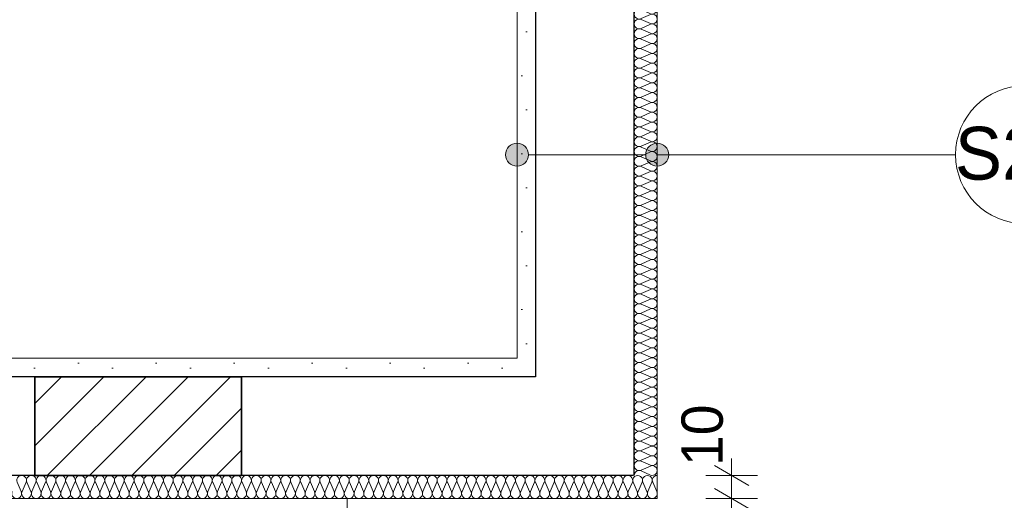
# Model space of a CAD drawing. Extents: x -21260 to 35740, y -2672 to 187028.
# Tile 28 of 120: x 29249 to 33535, y 11428 to 13520. Entities that reach past the tile are written whole.
import ezdxf

# ---------------------------------------------------------------- set-up
doc = ezdxf.new("R2010")
doc.units = 0
doc.header["$MEASUREMENT"] = 0
doc.layers.add('arch izolacje_Nr_Pióra__3', color=7, linetype='Continuous', lineweight=13, true_color=0xff6600)
doc.layers.add('Arch ocieplenie_Nr_Pióra__22', color=7, linetype='Continuous', lineweight=9, true_color=0x7f7f7f)
for name, color, linetype in [('Arch ocieplenie', 7, 'Continuous'), ('Arch opisy', 7, 'Continuous'), ('Arch wymiary', 7, 'Continuous'), ('Arch zmurowania', 7, 'Continuous')]:
    doc.layers.add(name, color=color, linetype=linetype)
for name, color, linetype, lineweight in [('Arch ocieplenie_Nr_Pióra__21', 7, 'Continuous', 13), ('Arch opisy_Nr_Pióra__1', 7, 'Continuous', 25), ('Arch opisy_Nr_Pióra__21', 7, 'Continuous', 13), ('Arch wymiary_Nr_Pióra__5', 7, 'Continuous', 13), ('Arch zmurowania_Nr_Pióra__21', 7, 'Continuous', 13), ('Arch zmurowania_Nr_Pióra__27', 7, 'Continuous', 35), ('INWENT.ŚCIANY_Nr_Pióra__1', 7, 'Continuous', 25), ('INWENT.ŚCIANY_Nr_Pióra__21', 7, 'Continuous', 13)]:
    doc.layers.add(name, color=color, linetype=linetype, lineweight=lineweight)
doc.styles.add('GENERATED_STYLE_1', font='txt')
doc.styles.add('GENERATED_STYLE_4', font='txt')
doc.dimstyles.new('GENERATED_STYLE__2', dxfattribs={"dimtxt": 179.999995, "dimasz": 114, "dimexe": 0.18, "dimexo": 0, "dimgap": 0.09, "dimtad": 1, "dimdec": 0, "dimlfac": 0.1, "dimzin": 0, "dimdsep": 46, "dimtxsty": 'GENERATED_STYLE_1', "dimblk": 'ARROWHEAD_2', "dimblk1": 'ARROWHEAD_2', "dimblk2": 'ARROWHEAD_2', "dimcen": 0.09, "dimclrd": 7, "dimclre": 7, "dimclrt": 7, "dimazin": 0, "dimtfac": 1, "dimtdec": 4, "dimtmove": 2, "dimatfit": 3, "dimfxl": 0, "dimtolj": 1, "dimtzin": 0, "dimarcsym": 0})
doc.dimstyles.new('GENERATED_STYLE__4', dxfattribs={"dimtxt": 179.999995, "dimasz": 114, "dimexe": 0.18, "dimexo": 0, "dimgap": 0.09, "dimtad": 1, "dimtih": 1, "dimtoh": 1, "dimdec": 0, "dimlfac": 0.1, "dimzin": 0, "dimdsep": 46, "dimtxsty": 'GENERATED_STYLE_1', "dimblk": 'ARROWHEAD_2', "dimblk1": 'ARROWHEAD_2', "dimblk2": 'ARROWHEAD_2', "dimcen": 0.09, "dimclrd": 7, "dimclre": 7, "dimclrt": 7, "dimazin": 0, "dimtfac": 1, "dimtdec": 4, "dimtmove": 2, "dimatfit": 3, "dimfxl": 0, "dimtolj": 1, "dimtzin": 0, "dimarcsym": 0})
pattern_1 = [(0, (0, 0), (0, 623.538), [60, -300]), (0, (180, 311.8), (0, 623.538), [60, -300]), (60, (0, 0), (-540, 311.769), [60, -300]), (60, (360, 0), (-540, 311.769), [60, -300]), (120, (60, 0), (540, 311.769), [60, -300]), (120, (420, 0), (540, 311.769), [60, -300]), (0, (0, 60), (0, 120), [0, -120, 0, -180]), (45, (60, 60), (-84.8528, 84.8528), [0, -90, 0, -150])]

# ---------------------------------------------------------------- blocks, each defined once
blk = doc.blocks.new('Izolacja cieplna 14_119', base_point=(32024.1, 11535.9))
at = {"layer": 'Arch ocieplenie_Nr_Pióra__22', "linetype": 'Continuous'}
for p, q in [((29255.4, 11465.7), (29237.7, 11506.1)), ((29276.7, 11506.1), (29259, 11465.7)), ((29298, 11465.7), (29280.3, 11506.1)), ((29319.3, 11506.1), (29301.6, 11465.7)), ((29340.5, 11465.7), (29322.8, 11506.1)), ((29361.8, 11506.1), (29344.1, 11465.7)), ((29383.1, 11465.7), (29365.4, 11506.1)), ((29404.4, 11506.1), (29386.7, 11465.7)), ((29425.7, 11465.7), (29408, 11506.1)), ((29447, 11506.1), (29429.3, 11465.7)), ((29468.2, 11465.7), (29450.5, 11506.1)), ((29489.5, 11506.1), (29471.8, 11465.7)), ((29510.8, 11465.7), (29493.1, 11506.1)), ((29532.1, 11506.1), (29514.4, 11465.7)), ((29553.4, 11465.7), (29535.7, 11506.1)), ((29574.7, 11506.1), (29557, 11465.7)), ((29595.9, 11465.7), (29578.2, 11506.1)), ((29617.2, 11506.1), (29599.5, 11465.7)), ((29638.5, 11465.7), (29620.8, 11506.1)), ((29659.8, 11506.1), (29642.1, 11465.7)), ((29681.1, 11465.7), (29663.4, 11506.1)), ((29702.4, 11506.1), (29684.7, 11465.7)), ((29723.6, 11465.7), (29705.9, 11506.1)), ((29744.9, 11506.1), (29727.2, 11465.7)), ((29766.2, 11465.7), (29748.5, 11506.1)), ((29787.5, 11506.1), (29769.8, 11465.7)), ((29808.8, 11465.7), (29791.1, 11506.1)), ((29830.1, 11506.1), (29812.4, 11465.7)), ((29851.4, 11465.7), (29833.6, 11506.1)), ((29872.6, 11506.1), (29854.9, 11465.7)), ((29893.9, 11465.7), (29876.2, 11506.1)), ((29915.2, 11506.1), (29897.5, 11465.7)), ((29936.5, 11465.7), (29918.8, 11506.1)), ((29957.8, 11506.1), (29940.1, 11465.7)), ((29979.1, 11465.7), (29961.3, 11506.1)), ((30000.3, 11506.1), (29982.6, 11465.7)), ((30021.6, 11465.7), (30003.9, 11506.1)), ((30042.9, 11506.1), (30025.2, 11465.7)), ((30064.2, 11465.7), (30046.5, 11506.1)), ((30085.5, 11506.1), (30067.8, 11465.7)), ((30106.8, 11465.7), (30089, 11506.1)), ((30128, 11506.1), (30110.3, 11465.7)), ((30149.3, 11465.7), (30131.6, 11506.1)), ((30170.6, 11506.1), (30152.9, 11465.7)), ((30191.9, 11465.7), (30174.2, 11506.1)), ((30213.2, 11506.1), (30195.5, 11465.7)), ((30234.5, 11465.7), (30216.7, 11506.1)), ((30255.7, 11506.1), (30238, 11465.7)), ((30277, 11465.7), (30259.3, 11506.1)), ((30298.3, 11506.1), (30280.6, 11465.7)), ((30319.6, 11465.7), (30301.9, 11506.1)), ((30340.9, 11506.1), (30323.2, 11465.7)), ((30362.2, 11465.7), (30344.5, 11506.1)), ((30383.4, 11506.1), (30365.7, 11465.7)), ((30404.7, 11465.7), (30387, 11506.1)), ((30426, 11506.1), (30408.3, 11465.7)), ((30447.3, 11465.7), (30429.6, 11506.1)), ((30468.6, 11506.1), (30450.9, 11465.7)), ((30489.9, 11465.7), (30472.2, 11506.1)), ((30511.1, 11506.1), (30493.4, 11465.7)), ((30532.4, 11465.7), (30514.7, 11506.1)), ((30553.7, 11506.1), (30536, 11465.7)), ((30575, 11465.7), (30557.3, 11506.1)), ((30596.3, 11506.1), (30578.6, 11465.7)), ((30617.6, 11465.7), (30599.9, 11506.1)), ((30638.8, 11506.1), (30621.1, 11465.7)), ((30660.1, 11465.7), (30642.4, 11506.1)), ((30681.4, 11506.1), (30663.7, 11465.7)), ((30702.7, 11465.7), (30685, 11506.1)), ((30724, 11506.1), (30706.3, 11465.7)), ((30745.3, 11465.7), (30727.6, 11506.1)), ((30766.5, 11506.1), (30748.8, 11465.7)), ((30787.8, 11465.7), (30770.1, 11506.1)), ((30809.1, 11506.1), (30791.4, 11465.7)), ((30830.4, 11465.7), (30812.7, 11506.1)), ((30851.7, 11506.1), (30834, 11465.7)), ((30873, 11465.7), (30855.3, 11506.1)), ((30894.2, 11506.1), (30876.5, 11465.7)), ((30915.5, 11465.7), (30897.8, 11506.1)), ((30936.8, 11506.1), (30919.1, 11465.7)), ((30958.1, 11465.7), (30940.4, 11506.1)), ((30979.4, 11506.1), (30961.7, 11465.7)), ((31000.7, 11465.7), (30983, 11506.1)), ((31022, 11506.1), (31004.2, 11465.7)), ((31043.2, 11465.7), (31025.5, 11506.1)), ((31064.5, 11506.1), (31046.8, 11465.7)), ((31085.8, 11465.7), (31068.1, 11506.1)), ((31107.1, 11506.1), (31089.4, 11465.7)), ((31128.4, 11465.7), (31110.7, 11506.1)), ((31149.7, 11506.1), (31131.9, 11465.7)), ((31170.9, 11465.7), (31153.2, 11506.1)), ((31192.2, 11506.1), (31174.5, 11465.7)), ((31213.5, 11465.7), (31195.8, 11506.1)), ((31234.8, 11506.1), (31217.1, 11465.7)), ((31256.1, 11465.7), (31238.4, 11506.1)), ((31277.4, 11506.1), (31259.6, 11465.7)), ((31298.6, 11465.7), (31280.9, 11506.1)), ((31319.9, 11506.1), (31302.2, 11465.7)), ((31341.2, 11465.7), (31323.5, 11506.1)), ((31362.5, 11506.1), (31344.8, 11465.7)), ((31383.8, 11465.7), (31366.1, 11506.1)), ((31405.1, 11506.1), (31387.3, 11465.7)), ((31426.3, 11465.7), (31408.6, 11506.1)), ((31447.6, 11506.1), (31429.9, 11465.7)), ((31468.9, 11465.7), (31451.2, 11506.1)), ((31490.2, 11506.1), (31472.5, 11465.7)), ((31511.5, 11465.7), (31493.8, 11506.1)), ((31532.8, 11506.1), (31515.1, 11465.7)), ((31554, 11465.7), (31536.3, 11506.1)), ((31575.3, 11506.1), (31557.6, 11465.7)), ((31596.6, 11465.7), (31578.9, 11506.1)), ((31617.9, 11506.1), (31600.2, 11465.7)), ((31639.2, 11465.7), (31621.5, 11506.1)), ((31660.5, 11506.1), (31642.8, 11465.7)), ((31681.7, 11465.7), (31664, 11506.1)), ((31703, 11506.1), (31685.3, 11465.7)), ((31724.3, 11465.7), (31706.6, 11506.1)), ((31745.6, 11506.1), (31727.9, 11465.7)), ((31766.9, 11465.7), (31749.2, 11506.1)), ((31788.2, 11506.1), (31770.5, 11465.7)), ((31809.4, 11465.7), (31791.7, 11506.1)), ((31830.7, 11506.1), (31813, 11465.7)), ((31852, 11465.7), (31834.3, 11506.1)), ((31873.3, 11506.1), (31855.6, 11465.7)), ((31894.6, 11465.7), (31876.9, 11506.1)), ((31915.9, 11506.1), (31898.2, 11465.7)), ((31937.1, 11465.7), (31919.4, 11506.1)), ((31958.4, 11506.1), (31940.7, 11465.7)), ((31979.7, 11465.7), (31962, 11506.1)), ((32001, 11506.1), (31983.3, 11465.7)), ((32022.3, 11465.7), (32004.6, 11506.1))]:
    blk.add_line(p, q, dxfattribs=at)
for centre, start_param, end_param in [((29257.2, 11514.6), 2.7288, 6.695979), ((29299.8, 11514.6), 2.7288, 6.695979), ((29342.3, 11514.6), 2.7288, 6.695979), ((29384.9, 11514.6), 2.7288, 6.695979), ((29427.5, 11514.6), 2.7288, 6.695979), ((29470, 11514.6), 2.7288, 6.695979), ((29512.6, 11514.6), 2.7288, 6.695979), ((29555.2, 11514.6), 2.7288, 6.695979), ((29597.7, 11514.6), 2.7288, 6.695979), ((29640.3, 11514.6), 2.7288, 6.695979), ((29682.9, 11514.6), 2.7288, 6.695979), ((29725.4, 11514.6), 2.7288, 6.695979), ((29768, 11514.6), 2.7288, 6.695979), ((29810.6, 11514.6), 2.7288, 6.695979), ((29853.1, 11514.6), 2.7288, 6.695979), ((29895.7, 11514.6), 2.7288, 6.695979), ((29938.3, 11514.6), 2.7288, 6.695979), ((29980.8, 11514.6), 2.7288, 6.695979), ((30023.4, 11514.6), 2.7288, 6.695979), ((30066, 11514.6), 2.7288, 6.695979), ((30108.5, 11514.6), 2.7288, 6.695979), ((30151.1, 11514.6), 2.7288, 6.695979), ((30193.7, 11514.6), 2.7288, 6.695979), ((30236.2, 11514.6), 2.7288, 6.695979), ((30278.8, 11514.6), 2.7288, 6.695979), ((30321.4, 11514.6), 2.7288, 6.695979), ((30363.9, 11514.6), 2.7288, 6.695979), ((30406.5, 11514.6), 2.7288, 6.695979), ((30449.1, 11514.6), 2.7288, 6.695979), ((30491.6, 11514.6), 2.7288, 6.695979), ((30534.2, 11514.6), 2.7288, 6.695979), ((30576.8, 11514.6), 2.7288, 6.695979), ((30619.4, 11514.6), 2.7288, 6.695979), ((30661.9, 11514.6), 2.7288, 6.695979), ((30704.5, 11514.6), 2.7288, 6.695979), ((30747.1, 11514.6), 2.7288, 6.695979), ((30789.6, 11514.6), 2.7288, 6.695979), ((30832.2, 11514.6), 2.7288, 6.695979), ((30874.8, 11514.6), 2.7288, 6.695979), ((30917.3, 11514.6), 2.7288, 6.695979), ((30959.9, 11514.6), 2.7288, 6.695979), ((31002.5, 11514.6), 2.7288, 6.695979), ((31045, 11514.6), 2.7288, 6.695979), ((31087.6, 11514.6), 2.7288, 6.695979), ((31130.2, 11514.6), 2.7288, 6.695979), ((31172.7, 11514.6), 2.7288, 6.695979), ((31215.3, 11514.6), 2.7288, 6.695979), ((31257.9, 11514.6), 2.7288, 6.695979), ((31300.4, 11514.6), 2.7288, 6.695979), ((31343, 11514.6), 2.7288, 6.695979), ((31385.6, 11514.6), 2.7288, 6.695979), ((31428.1, 11514.6), 2.7288, 6.695979), ((31470.7, 11514.6), 2.7288, 6.695979), ((31513.3, 11514.6), 2.7288, 6.695979), ((31555.8, 11514.6), 2.7288, 6.695979), ((31598.4, 11514.6), 2.7288, 6.695979), ((31641, 11514.6), 2.7288, 6.695979), ((31683.5, 11514.6), 2.7288, 6.695979), ((31726.1, 11514.6), 2.7288, 6.695979), ((31768.7, 11514.6), 2.7288, 6.695979), ((31811.2, 11514.6), 2.7288, 6.695979), ((31853.8, 11514.6), 2.7288, 6.695979), ((31896.4, 11514.6), 2.7288, 6.695979), ((31938.9, 11514.6), 2.7288, 6.695979), ((31981.5, 11514.6), 2.7288, 6.695979), ((32024.1, 11514.6), 4.712389, 6.695979), ((29235.9, 11457.1), 5.870392, 9.837571), ((29278.5, 11457.1), 5.870392, 9.837571), ((29321, 11457.1), 5.870392, 9.837571), ((29363.6, 11457.1), 5.870392, 9.837571), ((29406.2, 11457.1), 5.870392, 9.837571), ((29448.7, 11457.1), 5.870392, 9.837571), ((29491.3, 11457.1), 5.870392, 9.837571), ((29533.9, 11457.1), 5.870392, 9.837571), ((29576.5, 11457.1), 5.870392, 9.837571), ((29619, 11457.1), 5.870392, 9.837571), ((29661.6, 11457.1), 5.870392, 9.837571), ((29704.2, 11457.1), 5.870392, 9.837571), ((29746.7, 11457.1), 5.870392, 9.837571), ((29789.3, 11457.1), 5.870392, 9.837571), ((29831.9, 11457.1), 5.870392, 9.837571), ((29874.4, 11457.1), 5.870392, 9.837571), ((29917, 11457.1), 5.870392, 9.837571), ((29959.6, 11457.1), 5.870392, 9.837571), ((30002.1, 11457.1), 5.870392, 9.837571), ((30044.7, 11457.1), 5.870392, 9.837571), ((30087.3, 11457.1), 5.870392, 9.837571), ((30129.8, 11457.1), 5.870392, 9.837571), ((30172.4, 11457.1), 5.870392, 9.837571), ((30215, 11457.1), 5.870392, 9.837571), ((30257.5, 11457.1), 5.870392, 9.837571), ((30300.1, 11457.1), 5.870392, 9.837571), ((30342.7, 11457.1), 5.870392, 9.837571), ((30385.2, 11457.1), 5.870392, 9.837571), ((30427.8, 11457.1), 5.870392, 9.837571), ((30470.4, 11457.1), 5.870392, 9.837571), ((30512.9, 11457.1), 5.870392, 9.837571), ((30555.5, 11457.1), 5.870392, 9.837571), ((30598.1, 11457.1), 5.870392, 9.837571), ((30640.6, 11457.1), 5.870392, 9.837571), ((30683.2, 11457.1), 5.870392, 9.837571), ((30725.8, 11457.1), 5.870392, 9.837571), ((30768.3, 11457.1), 5.870392, 9.837571), ((30810.9, 11457.1), 5.870392, 9.837571), ((30853.5, 11457.1), 5.870392, 9.837571), ((30896, 11457.1), 5.870392, 9.837571), ((30938.6, 11457.1), 5.870392, 9.837571), ((30981.2, 11457.1), 5.870392, 9.837571), ((31023.7, 11457.1), 5.870392, 9.837571), ((31066.3, 11457.1), 5.870392, 9.837571), ((31108.9, 11457.1), 5.870392, 9.837571), ((31151.4, 11457.1), 5.870392, 9.837571), ((31194, 11457.1), 5.870392, 9.837571), ((31236.6, 11457.1), 5.870392, 9.837571), ((31279.1, 11457.1), 5.870392, 9.837571), ((31321.7, 11457.1), 5.870392, 9.837571), ((31364.3, 11457.1), 5.870392, 9.837571), ((31406.8, 11457.1), 5.870392, 9.837571), ((31449.4, 11457.1), 5.870392, 9.837571), ((31492, 11457.1), 5.870392, 9.837571), ((31534.5, 11457.1), 5.870392, 9.837571), ((31577.1, 11457.1), 5.870392, 9.837571), ((31619.7, 11457.1), 5.870392, 9.837571), ((31662.2, 11457.1), 5.870392, 9.837571), ((31704.8, 11457.1), 5.870392, 9.837571), ((31747.4, 11457.1), 5.870392, 9.837571), ((31790, 11457.1), 5.870392, 9.837571), ((31832.5, 11457.1), 5.870392, 9.837571), ((31875.1, 11457.1), 5.870392, 9.837571), ((31917.7, 11457.1), 5.870392, 9.837571), ((31960.2, 11457.1), 5.870392, 9.837571), ((32002.8, 11457.1), 5.870392, 9.837571)]:
    blk.add_ellipse(centre, major_axis=(-21.3, 0), ratio=0.999256, start_param=start_param, end_param=end_param, dxfattribs=at)
blk = doc.blocks.new('Izolacja cieplna 14_120', base_point=(31924.1, 15083.6))
at = {"layer": 'Arch ocieplenie_Nr_Pióra__22', "linetype": 'Continuous'}
for p, q in [((31994.3, 15081.8), (31953.9, 15064)), ((31953.9, 15060.4), (31994.3, 15042.7)), ((31994.3, 15039.1), (31953.9, 15021.3)), ((31953.9, 15017.7), (31994.3, 14999.9)), ((31994.3, 14996.3), (31953.9, 14978.5)), ((31953.9, 14974.9), (31994.3, 14957.2)), ((31994.3, 14953.6), (31953.9, 14935.8)), ((31953.9, 14932.2), (31994.3, 14914.4)), ((31994.3, 14910.8), (31953.9, 14893)), ((31953.9, 14889.5), (31994.3, 14871.7)), ((31994.3, 14868.1), (31953.9, 14850.3)), ((31953.9, 14846.7), (31994.3, 14828.9)), ((31994.3, 14825.3), (31953.9, 14807.6)), ((31953.9, 14804), (31994.3, 14786.2)), ((31994.3, 14782.6), (31953.9, 14764.8)), ((31953.9, 14761.2), (31994.3, 14743.4)), ((31994.3, 14739.9), (31953.9, 14722.1)), ((31953.9, 14718.5), (31994.3, 14700.7)), ((31994.3, 14697.1), (31953.9, 14679.3)), ((31953.9, 14675.7), (31994.3, 14658)), ((31994.3, 14654.4), (31953.9, 14636.6)), ((31953.9, 14633), (31994.3, 14615.2)), ((31994.3, 14611.6), (31953.9, 14593.8)), ((31953.9, 14590.3), (31994.3, 14572.5)), ((31994.3, 14568.9), (31953.9, 14551.1)), ((31953.9, 14547.5), (31994.3, 14529.7)), ((31994.3, 14526.1), (31953.9, 14508.4)), ((31953.9, 14504.8), (31994.3, 14487)), ((31994.3, 14483.4), (31953.9, 14465.6)), ((31953.9, 14462), (31994.3, 14444.2)), ((31994.3, 14440.6), (31953.9, 14422.9)), ((31953.9, 14419.3), (31994.3, 14401.5)), ((31994.3, 14397.9), (31953.9, 14380.1)), ((31953.9, 14376.5), (31994.3, 14358.8)), ((31994.3, 14355.2), (31953.9, 14337.4)), ((31953.9, 14333.8), (31994.3, 14316)), ((31994.3, 14312.4), (31953.9, 14294.6)), ((31953.9, 14291), (31994.3, 14273.3)), ((31994.3, 14269.7), (31953.9, 14251.9)), ((31953.9, 14248.3), (31994.3, 14230.5)), ((31994.3, 14226.9), (31953.9, 14209.1)), ((31953.9, 14205.6), (31994.3, 14187.8)), ((31994.3, 14184.2), (31953.9, 14166.4)), ((31953.9, 14162.8), (31994.3, 14145)), ((31994.3, 14141.4), (31953.9, 14123.7)), ((31953.9, 14120.1), (31994.3, 14102.3)), ((31994.3, 14098.7), (31953.9, 14080.9)), ((31953.9, 14077.3), (31994.3, 14059.5)), ((31994.3, 14056), (31953.9, 14038.2)), ((31953.9, 14034.6), (31994.3, 14016.8)), ((31994.3, 14013.2), (31953.9, 13995.4)), ((31953.9, 13991.8), (31994.3, 13974.1)), ((31994.3, 13970.5), (31953.9, 13952.7)), ((31953.9, 13949.1), (31994.3, 13931.3)), ((31994.3, 13927.7), (31953.9, 13909.9)), ((31953.9, 13906.3), (31994.3, 13888.6)), ((31994.3, 13885), (31953.9, 13867.2)), ((31953.9, 13863.6), (31994.3, 13845.8)), ((31994.3, 13842.2), (31953.9, 13824.5)), ((31953.9, 13820.9), (31994.3, 13803.1)), ((31994.3, 13799.5), (31953.9, 13781.7)), ((31953.9, 13778.1), (31994.3, 13760.3)), ((31994.3, 13756.7), (31953.9, 13739)), ((31953.9, 13735.4), (31994.3, 13717.6)), ((31994.3, 13714), (31953.9, 13696.2)), ((31953.9, 13692.6), (31994.3, 13674.8)), ((31994.3, 13671.3), (31953.9, 13653.5)), ((31953.9, 13649.9), (31994.3, 13632.1)), ((31994.3, 13628.5), (31953.9, 13610.7)), ((31953.9, 13607.1), (31994.3, 13589.4)), ((31994.3, 13585.8), (31953.9, 13568)), ((31953.9, 13564.4), (31994.3, 13546.6)), ((31994.3, 13543), (31953.9, 13525.2)), ((31953.9, 13521.7), (31994.3, 13503.9)), ((31994.3, 13500.3), (31953.9, 13482.5)), ((31953.9, 13478.9), (31994.3, 13461.1)), ((31994.3, 13457.5), (31953.9, 13439.8)), ((31953.9, 13436.2), (31994.3, 13418.4)), ((31994.3, 13414.8), (31953.9, 13397)), ((31953.9, 13393.4), (31994.3, 13375.6)), ((31994.3, 13372), (31953.9, 13354.3)), ((31953.9, 13350.7), (31994.3, 13332.9)), ((31994.3, 13329.3), (31953.9, 13311.5)), ((31953.9, 13307.9), (31994.3, 13290.2)), ((31994.3, 13286.6), (31953.9, 13268.8)), ((31953.9, 13265.2), (31994.3, 13247.4)), ((31994.3, 13243.8), (31953.9, 13226)), ((31953.9, 13222.4), (31994.3, 13204.7)), ((31994.3, 13201.1), (31953.9, 13183.3)), ((31953.9, 13179.7), (31994.3, 13161.9)), ((31994.3, 13158.3), (31953.9, 13140.5)), ((31953.9, 13137), (31994.3, 13119.2)), ((31994.3, 13115.6), (31953.9, 13097.8)), ((31953.9, 13094.2), (31994.3, 13076.4)), ((31994.3, 13072.8), (31953.9, 13055.1)), ((31953.9, 13051.5), (31994.3, 13033.7)), ((31994.3, 13030.1), (31953.9, 13012.3)), ((31953.9, 13008.7), (31994.3, 12990.9)), ((31994.3, 12987.4), (31953.9, 12969.6)), ((31953.9, 12966), (31994.3, 12948.2)), ((31994.3, 12944.6), (31953.9, 12926.8)), ((31953.9, 12923.2), (31994.3, 12905.5)), ((31994.3, 12901.9), (31953.9, 12884.1)), ((31953.9, 12880.5), (31994.3, 12862.7)), ((31994.3, 12859.1), (31953.9, 12841.3)), ((31953.9, 12837.8), (31994.3, 12820)), ((31994.3, 12816.4), (31953.9, 12798.6)), ((31953.9, 12795), (31994.3, 12777.2)), ((31994.3, 12773.6), (31953.9, 12755.9)), ((31953.9, 12752.3), (31994.3, 12734.5)), ((31994.3, 12730.9), (31953.9, 12713.1)), ((31953.9, 12709.5), (31994.3, 12691.7)), ((31994.3, 12688.1), (31953.9, 12670.4)), ((31953.9, 12666.8), (31994.3, 12649)), ((31994.3, 12645.4), (31953.9, 12627.6)), ((31953.9, 12624), (31994.3, 12606.2)), ((31994.3, 12602.7), (31953.9, 12584.9)), ((31953.9, 12581.3), (31994.3, 12563.5)), ((31994.3, 12559.9), (31953.9, 12542.1)), ((31953.9, 12538.5), (31994.3, 12520.8)), ((31994.3, 12517.2), (31953.9, 12499.4)), ((31953.9, 12495.8), (31994.3, 12478)), ((31994.3, 12474.4), (31953.9, 12456.6)), ((31953.9, 12453.1), (31994.3, 12435.3)), ((31994.3, 12431.7), (31953.9, 12413.9)), ((31953.9, 12410.3), (31994.3, 12392.5)), ((31994.3, 12388.9), (31953.9, 12371.2)), ((31953.9, 12367.6), (31994.3, 12349.8)), ((31994.3, 12346.2), (31953.9, 12328.4)), ((31953.9, 12324.8), (31994.3, 12307)), ((31994.3, 12303.5), (31953.9, 12285.7)), ((31953.9, 12282.1), (31994.3, 12264.3)), ((31994.3, 12260.7), (31953.9, 12242.9)), ((31953.9, 12239.3), (31994.3, 12221.6)), ((31994.3, 12218), (31953.9, 12200.2)), ((31953.9, 12196.6), (31994.3, 12178.8)), ((31994.3, 12175.2), (31953.9, 12157.4)), ((31953.9, 12153.8), (31994.3, 12136.1)), ((31994.3, 12132.5), (31953.9, 12114.7)), ((31953.9, 12111.1), (31994.3, 12093.3)), ((31994.3, 12089.7), (31953.9, 12071.9)), ((31953.9, 12068.4), (31994.3, 12050.6)), ((31994.3, 12047), (31953.9, 12029.2)), ((31953.9, 12025.6), (31994.3, 12007.8)), ((31994.3, 12004.2), (31953.9, 11986.5)), ((31953.9, 11982.9), (31994.3, 11965.1)), ((31994.3, 11961.5), (31953.9, 11943.7)), ((31953.9, 11940.1), (31994.3, 11922.3)), ((31994.3, 11918.8), (31953.9, 11901)), ((31953.9, 11897.4), (31994.3, 11879.6)), ((31994.3, 11876), (31953.9, 11858.2)), ((31953.9, 11854.6), (31994.3, 11836.9)), ((31994.3, 11833.3), (31953.9, 11815.5)), ((31953.9, 11811.9), (31994.3, 11794.1)), ((31994.3, 11790.5), (31953.9, 11772.7)), ((31953.9, 11769.2), (31994.3, 11751.4)), ((31994.3, 11747.8), (31953.9, 11730)), ((31953.9, 11726.4), (31994.3, 11708.6)), ((31994.3, 11705), (31953.9, 11687.3)), ((31953.9, 11683.7), (31994.3, 11665.9)), ((31994.3, 11662.3), (31953.9, 11644.5)), ((31953.9, 11640.9), (31994.3, 11623.1)), ((31994.3, 11619.5), (31953.9, 11601.8)), ((31953.9, 11598.2), (31994.3, 11580.4)), ((31994.3, 11576.8), (31953.9, 11559)), ((31953.9, 11555.4), (31994.3, 11537.7))]:
    blk.add_line(p, q, dxfattribs=at)
for centre, start_param, end_param in [((31945.3, 15040.9), 2.7288, 6.695979), ((31945.3, 15083.6), 4.712389, 6.695979), ((32002.8, 15062.2), 5.870392, 9.837571), ((31945.3, 14998.1), 2.7288, 6.695979), ((32002.8, 15019.5), 5.870392, 9.837571), ((31945.3, 14955.4), 2.7288, 6.695979), ((32002.8, 14976.7), 5.870392, 9.837571), ((31945.3, 14912.6), 2.7288, 6.695979), ((32002.8, 14934), 5.870392, 9.837571), ((31945.3, 14869.9), 2.7288, 6.695979), ((32002.8, 14891.3), 5.870392, 9.837571), ((31945.3, 14827.1), 2.7288, 6.695979), ((32002.8, 14848.5), 5.870392, 9.837571), ((31945.3, 14784.4), 2.7288, 6.695979), ((32002.8, 14805.8), 5.870392, 9.837571), ((31945.3, 14741.7), 2.7288, 6.695979), ((32002.8, 14763), 5.870392, 9.837571), ((31945.3, 14698.9), 2.7288, 6.695979), ((32002.8, 14720.3), 5.870392, 9.837571), ((31945.3, 14656.2), 2.7288, 6.695979), ((32002.8, 14677.5), 5.870392, 9.837571), ((31945.3, 14613.4), 2.7288, 6.695979), ((32002.8, 14634.8), 5.870392, 9.837571), ((31945.3, 14570.7), 2.7288, 6.695979), ((32002.8, 14592), 5.870392, 9.837571), ((31945.3, 14527.9), 2.7288, 6.695979), ((32002.8, 14549.3), 5.870392, 9.837571), ((31945.3, 14485.2), 2.7288, 6.695979), ((32002.8, 14506.6), 5.870392, 9.837571), ((31945.3, 14442.4), 2.7288, 6.695979), ((32002.8, 14463.8), 5.870392, 9.837571), ((31945.3, 14399.7), 2.7288, 6.695979), ((32002.8, 14421.1), 5.870392, 9.837571), ((31945.3, 14357), 2.7288, 6.695979), ((32002.8, 14378.3), 5.870392, 9.837571), ((31945.3, 14314.2), 2.7288, 6.695979), ((32002.8, 14335.6), 5.870392, 9.837571), ((32002.8, 14292.8), 5.870392, 9.837571), ((31945.3, 14271.5), 2.7288, 6.695979), ((32002.8, 14250.1), 5.870392, 9.837571), ((31945.3, 14228.7), 2.7288, 6.695979), ((32002.8, 14207.4), 5.870392, 9.837571), ((31945.3, 14186), 2.7288, 6.695979), ((32002.8, 14164.6), 5.870392, 9.837571), ((31945.3, 14143.2), 2.7288, 6.695979), ((32002.8, 14121.9), 5.870392, 9.837571), ((31945.3, 14100.5), 2.7288, 6.695979), ((32002.8, 14079.1), 5.870392, 9.837571), ((31945.3, 14057.7), 2.7288, 6.695979), ((32002.8, 14036.4), 5.870392, 9.837571), ((31945.3, 14015), 2.7288, 6.695979), ((32002.8, 13993.6), 5.870392, 9.837571), ((31945.3, 13972.3), 2.7288, 6.695979), ((32002.8, 13950.9), 5.870392, 9.837571), ((31945.3, 13929.5), 2.7288, 6.695979), ((32002.8, 13908.1), 5.870392, 9.837571), ((31945.3, 13886.8), 2.7288, 6.695979), ((32002.8, 13865.4), 5.870392, 9.837571), ((31945.3, 13844), 2.7288, 6.695979), ((32002.8, 13822.7), 5.870392, 9.837571), ((31945.3, 13801.3), 2.7288, 6.695979), ((32002.8, 13779.9), 5.870392, 9.837571), ((31945.3, 13758.5), 2.7288, 6.695979), ((32002.8, 13737.2), 5.870392, 9.837571), ((31945.3, 13715.8), 2.7288, 6.695979), ((32002.8, 13694.4), 5.870392, 9.837571), ((31945.3, 13673.1), 2.7288, 6.695979), ((32002.8, 13651.7), 5.870392, 9.837571), ((31945.3, 13630.3), 2.7288, 6.695979), ((32002.8, 13608.9), 5.870392, 9.837571), ((31945.3, 13587.6), 2.7288, 6.695979), ((32002.8, 13566.2), 5.870392, 9.837571), ((31945.3, 13544.8), 2.7288, 6.695979), ((32002.8, 13523.4), 5.870392, 9.837571), ((31945.3, 13502.1), 2.7288, 6.695979), ((32002.8, 13480.7), 5.870392, 9.837571), ((31945.3, 13459.3), 2.7288, 6.695979), ((32002.8, 13438), 5.870392, 9.837571), ((31945.3, 13416.6), 2.7288, 6.695979), ((32002.8, 13395.2), 5.870392, 9.837571), ((31945.3, 13373.8), 2.7288, 6.695979), ((32002.8, 13352.5), 5.870392, 9.837571), ((31945.3, 13331.1), 2.7288, 6.695979), ((32002.8, 13309.7), 5.870392, 9.837571), ((31945.3, 13288.4), 2.7288, 6.695979), ((32002.8, 13267), 5.870392, 9.837571), ((31945.3, 13245.6), 2.7288, 6.695979), ((32002.8, 13224.2), 5.870392, 9.837571), ((31945.3, 13202.9), 2.7288, 6.695979), ((32002.8, 13181.5), 5.870392, 9.837571), ((31945.3, 13160.1), 2.7288, 6.695979), ((32002.8, 13138.8), 5.870392, 9.837571), ((31945.3, 13117.4), 2.7288, 6.695979), ((32002.8, 13096), 5.870392, 9.837571), ((31945.3, 13074.6), 2.7288, 6.695979), ((32002.8, 13053.3), 5.870392, 9.837571), ((31945.3, 13031.9), 2.7288, 6.695979), ((32002.8, 13010.5), 5.870392, 9.837571), ((31945.3, 12989.1), 2.7288, 6.695979), ((32002.8, 12967.8), 5.870392, 9.837571), ((31945.3, 12946.4), 2.7288, 6.695979), ((32002.8, 12925), 5.870392, 9.837571), ((31945.3, 12903.7), 2.7288, 6.695979), ((32002.8, 12882.3), 5.870392, 9.837571), ((31945.3, 12860.9), 2.7288, 6.695979), ((32002.8, 12839.5), 5.870392, 9.837571), ((31945.3, 12818.2), 2.7288, 6.695979), ((32002.8, 12796.8), 5.870392, 9.837571), ((31945.3, 12775.4), 2.7288, 6.695979), ((32002.8, 12754.1), 5.870392, 9.837571), ((31945.3, 12732.7), 2.7288, 6.695979), ((32002.8, 12711.3), 5.870392, 9.837571), ((31945.3, 12689.9), 2.7288, 6.695979), ((32002.8, 12668.6), 5.870392, 9.837571), ((31945.3, 12647.2), 2.7288, 6.695979), ((32002.8, 12625.8), 5.870392, 9.837571), ((31945.3, 12604.5), 2.7288, 6.695979), ((32002.8, 12583.1), 5.870392, 9.837571), ((31945.3, 12561.7), 2.7288, 6.695979), ((32002.8, 12540.3), 5.870392, 9.837571), ((31945.3, 12519), 2.7288, 6.695979), ((32002.8, 12497.6), 5.870392, 9.837571), ((31945.3, 12476.2), 2.7288, 6.695979), ((32002.8, 12454.9), 5.870392, 9.837571), ((31945.3, 12433.5), 2.7288, 6.695979), ((32002.8, 12412.1), 5.870392, 9.837571), ((31945.3, 12390.7), 2.7288, 6.695979), ((32002.8, 12369.4), 5.870392, 9.837571), ((31945.3, 12348), 2.7288, 6.695979), ((32002.8, 12326.6), 5.870392, 9.837571), ((31945.3, 12305.2), 2.7288, 6.695979), ((32002.8, 12283.9), 5.870392, 9.837571), ((31945.3, 12262.5), 2.7288, 6.695979), ((32002.8, 12241.1), 5.870392, 9.837571), ((31945.3, 12219.8), 2.7288, 6.695979), ((32002.8, 12198.4), 5.870392, 9.837571), ((31945.3, 12177), 2.7288, 6.695979), ((32002.8, 12155.6), 5.870392, 9.837571), ((31945.3, 12134.3), 2.7288, 6.695979), ((32002.8, 12112.9), 5.870392, 9.837571), ((31945.3, 12091.5), 2.7288, 6.695979), ((32002.8, 12070.2), 5.870392, 9.837571), ((31945.3, 12048.8), 2.7288, 6.695979), ((32002.8, 12027.4), 5.870392, 9.837571), ((31945.3, 12006), 2.7288, 6.695979), ((32002.8, 11984.7), 5.870392, 9.837571), ((31945.3, 11963.3), 2.7288, 6.695979), ((32002.8, 11941.9), 5.870392, 9.837571), ((31945.3, 11920.6), 2.7288, 6.695979), ((32002.8, 11899.2), 5.870392, 9.837571), ((31945.3, 11877.8), 2.7288, 6.695979), ((32002.8, 11856.4), 5.870392, 9.837571), ((31945.3, 11835.1), 2.7288, 6.695979), ((32002.8, 11813.7), 5.870392, 9.837571), ((31945.3, 11792.3), 2.7288, 6.695979), ((32002.8, 11770.9), 5.870392, 9.837571), ((31945.3, 11749.6), 2.7288, 6.695979), ((32002.8, 11728.2), 5.870392, 9.837571), ((31945.3, 11706.8), 2.7288, 6.695979), ((32002.8, 11685.5), 5.870392, 9.837571), ((31945.3, 11664.1), 2.7288, 6.695979), ((32002.8, 11642.7), 5.870392, 9.837571), ((31945.3, 11621.3), 2.7288, 6.695979), ((32002.8, 11600), 5.870392, 9.837571), ((31945.3, 11578.6), 2.7288, 6.695979), ((32002.8, 11557.2), 5.870392, 9.837571), ((31945.3, 11535.9), 2.7288, 4.712389)]:
    blk.add_ellipse(centre, major_axis=(0, -21.4), ratio=0.995126, start_param=start_param, end_param=end_param, dxfattribs=at)
blk = doc.blocks.new('Ściana_22', base_point=(31494.1, 15575.9))
at = {"layer": 'Arch ocieplenie_Nr_Pióra__21', "linetype": 'Continuous'}
h = blk.add_hatch(dxfattribs=at)
h.set_pattern_fill('Structural_Concrete', color=256, style=0, pattern_type=2)
h.set_pattern_definition(pattern_1)
h.paths.add_polyline_path([(31414.1, 15525.9), (31414.1, 12045.9), (31494.1, 11965.9), (31494.1, 15575.9)], flags=0)
for p, q in [((31494.1, 11965.9), (31494.1, 15575.9)), ((31414.1, 15525.9), (31414.1, 12045.9))]:
    blk.add_line(p, q, dxfattribs=at)
blk = doc.blocks.new('Ściana_23', base_point=(31494.1, 11965.9))
at = {"layer": 'Arch ocieplenie_Nr_Pióra__21', "linetype": 'Continuous'}
h = blk.add_hatch(dxfattribs=at)
h.set_pattern_fill('Structural_Concrete', color=256, style=0, pattern_type=2)
h.set_pattern_definition(pattern_1)
h.paths.add_polyline_path([(31414.1, 12045.9), (29004.1, 12045.9), (28954.1, 11965.9), (31494.1, 11965.9)], flags=0)
for p, q in [((31414.1, 12045.9), (29004.1, 12045.9)), ((28954.1, 11965.9), (31494.1, 11965.9))]:
    blk.add_line(p, q, dxfattribs=at)
blk = doc.blocks.new('Ściana_28', base_point=(29314.1, 11535.9))
at = {"layer": 'Arch zmurowania_Nr_Pióra__21', "linetype": 'Continuous'}
h = blk.add_hatch(dxfattribs=at)
h.set_pattern_fill('Common_Brick', color=256, style=0, pattern_type=2)
h.set_pattern_definition([(45, (0, 0), (-91.9239, 91.9239), [])])
h.paths.add_polyline_path([(29314.1, 11535.9), (30214.1, 11535.9), (30214.1, 11965.9), (29314.1, 11965.9)], flags=0)
at = {"layer": 'Arch zmurowania_Nr_Pióra__27', "linetype": 'Continuous'}
for p, q in [((30214.1, 11965.9), (29314.1, 11965.9)), ((29314.1, 11965.9), (29314.1, 11535.9)), ((30214.1, 11535.9), (30214.1, 11965.9)), ((29314.1, 11535.9), (30214.1, 11535.9))]:
    blk.add_line(p, q, dxfattribs=at)
blk = doc.blocks.new('Linia_25', base_point=(32024.1, 12932.6))
at = {"layer": 'Arch opisy_Nr_Pióra__21', "linetype": 'Continuous'}
blk.add_line((32024.1, 12932.6), (33323.1, 12932.6), dxfattribs=at)
blk.add_circle((33623.1, 12932.6), 300, dxfattribs=at)
blk = doc.blocks.new('Linia_26', base_point=(31414.1, 12932.6))
at = {"layer": 'Arch opisy_Nr_Pióra__21', "linetype": 'Continuous'}
for points in [[(31464.1, 12932.6), (31460.3, 12951.7), (31449.4, 12967.9), (31433.2, 12978.8), (31414.1, 12982.6), (31394.9, 12978.8), (31378.7, 12967.9), (31367.9, 12951.7), (31364.1, 12932.6), (31367.9, 12913.4), (31378.7, 12897.2), (31394.9, 12886.4), (31414.1, 12882.6), (31433.2, 12886.4), (31449.4, 12897.2), (31460.3, 12913.4)], [(32074.1, 12932.6), (32070.3, 12951.7), (32059.4, 12967.9), (32043.2, 12978.8), (32024.1, 12982.6), (32004.9, 12978.8), (31988.7, 12967.9), (31977.9, 12951.7), (31974.1, 12932.6), (31977.9, 12913.4), (31988.7, 12897.2), (32004.9, 12886.4), (32024.1, 12882.6), (32043.2, 12886.4), (32059.4, 12897.2), (32070.3, 12913.4)]]:
    blk.add_hatch(color=256, dxfattribs=at).paths.add_polyline_path(points, flags=0)
blk.add_line((31464.1, 12932.6), (31974.1, 12932.6), dxfattribs=at)
for centre in [(31414.1, 12932.6), (32024.1, 12932.6)]:
    blk.add_circle(centre, 50, dxfattribs=at)
blk = doc.blocks.new('*D605')
at = {"layer": 'Arch wymiary_Nr_Pióra__5', "linetype": 'Continuous'}
for p, q in [((31924.1, 10870.2), (31924.1, 11095.2)), ((32024.1, 10870.2), (32024.1, 11095.2)), ((31967.4, 11057.7), (31880.8, 10907.7)), ((31980.8, 10907.7), (32067.4, 11057.7)), ((31850.7, 10982.7), (31924.1, 10982.7)), ((31924.1, 10982.7), (32024.1, 10982.7)), ((32024.1, 10982.7), (32097.4, 10982.7))]:
    blk.add_line(p, q, dxfattribs=at)
at = {"layer": 'Arch wymiary_Nr_Pióra__5', "insert": (32129.9, 11018.7), "char_height": 180, "attachment_point": 7, "style": 'GENERATED_STYLE_1'}
blk.add_mtext('{10}', dxfattribs=at)
blk = doc.blocks.new('ARROWHEAD_2')
at = {"color": 0, "linetype": 'Continuous', "lineweight": 0}
for p, q in [((-0.378, -0.655), (0.378, 0.655)), ((0, 0), (-1, 0))]:
    blk.add_line(p, q, dxfattribs=at)
blk = doc.blocks.new('*D606')
at = {"layer": 'Arch wymiary_Nr_Pióra__5', "linetype": 'Continuous'}
for p, q in [((32423.3, 11492.6), (32273.3, 11579.2)), ((32348.3, 11535.9), (32348.3, 11609.2)), ((32460.8, 11535.9), (32235.8, 11535.9)), ((32348.3, 11435.9), (32348.3, 11535.9)), ((32273.3, 11479.2), (32423.3, 11392.6)), ((32460.8, 11435.9), (32235.8, 11435.9)), ((32348.3, 11362.5), (32348.3, 11435.9))]:
    blk.add_line(p, q, dxfattribs=at)
at = {"layer": 'Arch wymiary_Nr_Pióra__5', "insert": (32312.3, 11577), "char_height": 180, "attachment_point": 7, "rotation": 90, "style": 'GENERATED_STYLE_1'}
blk.add_mtext('{10}', dxfattribs=at)

msp = doc.modelspace()

# ---------------------------------------------------------------- linework, layer by layer
at = {"layer": 'arch izolacje_Nr_Pióra__3', "linetype": 'Continuous'}
for p, q in [((32024.1, 15023.6), (32024.1, 11435.9)), ((32024.1, 11435.9), (21552.5, 11435.9)), ((30674.1, 11435.9), (30674.1, 8695.9))]:
    msp.add_line(p, q, dxfattribs=at)
at = {"layer": 'INWENT.ŚCIANY_Nr_Pióra__1', "linetype": 'Continuous'}
for p, q in [((31924.1, 11535.9), (31924.1, 15705.9)), ((31494.1, 15575.9), (31494.1, 11965.9)), ((29314.1, 11965.9), (28954.1, 11965.9)), ((29314.1, 11965.9), (29314.1, 11535.9)), ((31494.1, 11965.9), (30214.1, 11965.9)), ((30214.1, 11965.9), (30214.1, 11535.9)), ((29314.1, 11535.9), (27044.1, 11535.9)), ((31919.1, 11535.9), (30214.1, 11535.9))]:
    msp.add_line(p, q, dxfattribs=at)
at = {"layer": 'INWENT.ŚCIANY_Nr_Pióra__21', "linetype": 'Continuous'}
for p, q in [((30214.1, 11965.9), (29314.1, 11965.9)), ((30214.1, 11535.9), (29314.1, 11535.9))]:
    msp.add_line(p, q, dxfattribs=at)

# ---------------------------------------------------------------- block references
at = {"layer": 'Arch ocieplenie'}
for name, p in [('Ściana_22', (31494.1, 15575.9)), ('Ściana_23', (31494.1, 11965.9))]:
    msp.add_blockref(name, p, dxfattribs=at)
at = {"layer": 'Arch ocieplenie', "color": 104, "linetype": 'Continuous', "lineweight": 9, "true_color": 0x029e21}
for name, p in [('Izolacja cieplna 14_120', (31924.1, 15083.6)), ('Izolacja cieplna 14_119', (32024.1, 11535.9))]:
    msp.add_blockref(name, p, dxfattribs=at)
at = {"layer": 'Arch opisy', "linetype": 'Continuous'}
for name, p in [('Linia_25', (32024.1, 12932.6)), ('Linia_26', (31414.1, 12932.6))]:
    msp.add_blockref(name, p, dxfattribs=at)
at = {"layer": 'Arch zmurowania'}
msp.add_blockref('Ściana_28', (29314.1, 11535.9), dxfattribs=at)

# ---------------------------------------------------------------- texts
at = {"layer": 'Arch opisy_Nr_Pióra__1', "linetype": 'Continuous', "insert": (33623.1, 13054), "char_height": 230, "attachment_point": 2, "style": 'GENERATED_STYLE_4'}
msp.add_mtext("{S2d'}", dxfattribs=at)

# ---------------------------------------------------------------- dimensions: what is measured, and where the dimension line sits
at = {"layer": 'Arch wymiary', "linetype": 'Continuous'}
dim = msp.add_linear_dim(base=(32348.3, 11435.9), p1=(32024.1, 11435.9), p2=(31924.1, 11535.9), angle=90, dimstyle='GENERATED_STYLE__2', dxfattribs=at)
dim.commit()
dim.dimension.update_dxf_attribs({"geometry": '*D606', "text_midpoint": (32222.3, 11713.6)})
dim = msp.add_linear_dim(base=(31924.1, 10982.7), p1=(31924.1, 11535.9), p2=(32024.1, 11435.9), dimstyle='GENERATED_STYLE__4', dxfattribs=at)
dim.commit()
dim.dimension.update_dxf_attribs({"geometry": '*D605', "text_midpoint": (32266.5, 11108.7)})

doc.saveas('drawing.dxf')
